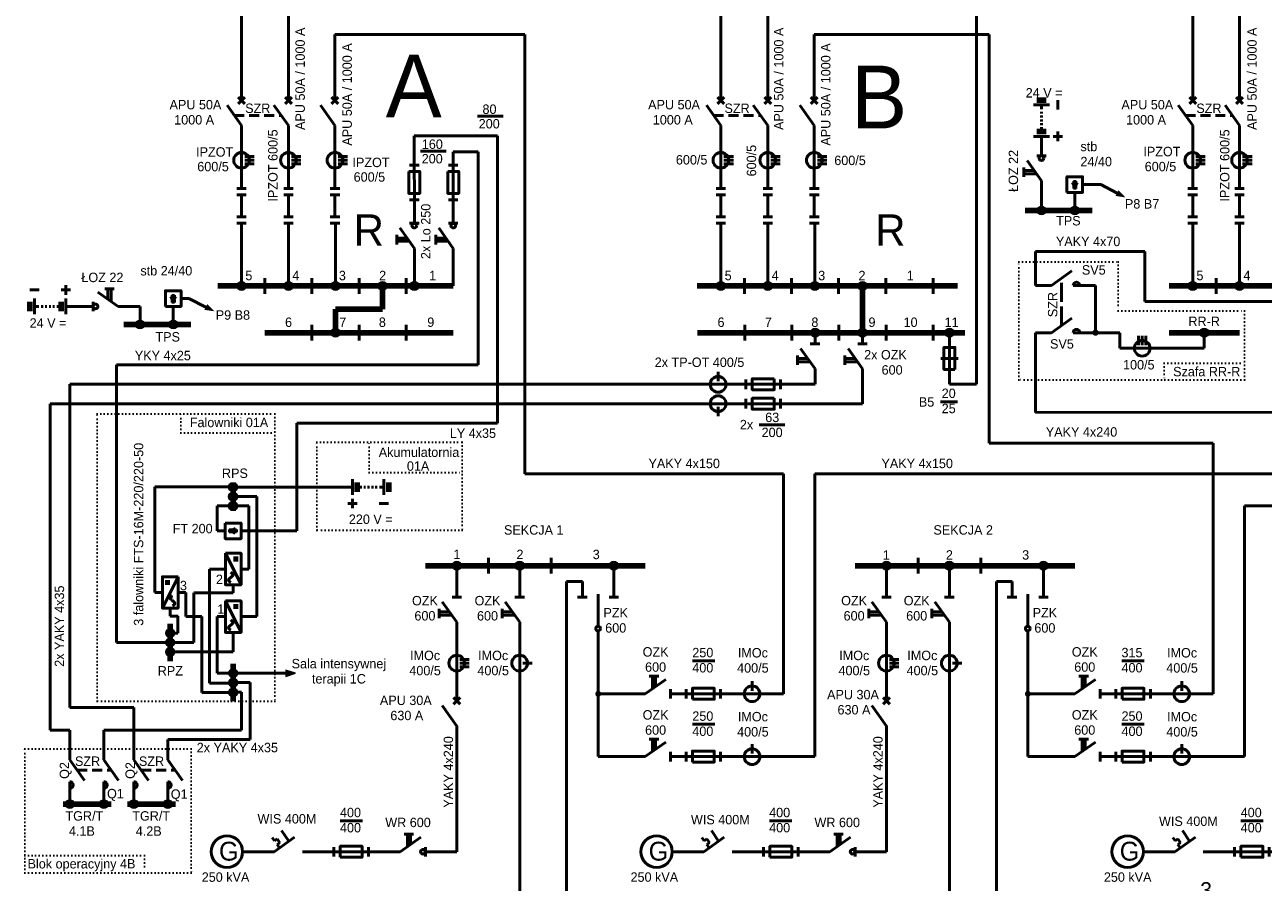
# Model space of a CAD drawing. Header units: millimetres. Extents: x 6 to 795, y 24 to 834.
# Tile 2 of 6: x 6 to 400, y 170 to 443. Entities that reach past the tile are written whole.
import ezdxf
from ezdxf.enums import TextEntityAlignment as Align

# ---------------------------------------------------------------- set-up
doc = ezdxf.new("R2010")
doc.units = ezdxf.units.MM
for name, pattern in [('ACAD_ISO02W100', [15, 12, -3]), ('ACAD_ISO07W100', [3, 0, -3]), ('DASHED2', [9.525, 6.35, -3.175])]:
    doc.linetypes.add(name, pattern=pattern)
for name, color, linetype in [('Napisy agreg', 104, 'Continuous'), ('Napisy nn R', 5, 'Continuous'), ('Napisy ogólne', 7, 'Continuous'), ('Napisy pr.stałego', 6, 'Continuous'), ('Sieć nn agreg', 104, 'Continuous'), ('Sieć nn N', 7, 'Continuous'), ('Sieć nn R', 5, 'Continuous'), ('Sieć pr.stałego', 6, 'Continuous')]:
    doc.layers.add(name, color=color, linetype=linetype)

# ---------------------------------------------------------------- blocks, each defined once
blk = doc.blocks.new('łśsr')
at = {"layer": 'Sieć nn R', "linetype": 'Continuous', "lineweight": 50, "ltscale": 0.5}
for p, q in [((-1.5, 11.02), (1.5, 11.02)), ((-1.5, 9.02), (1.5, 9.02)), ((0, 9.02), (0, 2.02)), ((-1.5, 2.02), (1.5, 2.02)), ((-1.5, 0), (1.5, 0))]:
    blk.add_line(p, q, dxfattribs=at)
blk = doc.blocks.new('przekł3r')
at = {"layer": 'Sieć nn R', "linetype": 'Continuous', "lineweight": 50, "ltscale": 0.5}
for p, q in [((0.99, 1.15), (3.99, 1.15)), ((0.99, 0.01), (3.99, 0.01)), ((0.99, -1.14), (3.99, -1.14))]:
    blk.add_line(p, q, dxfattribs=at)
blk.add_circle((0, 0), 2.5, dxfattribs=at)
blk = doc.blocks.new('wyłr')
at = {"layer": 'Sieć nn R', "linetype": 'Continuous', "lineweight": 50, "ltscale": 0.5}
for p, q in [((-1.06, 9.06), (1.06, 6.94)), ((1.06, 9.06), (-1.06, 6.94)), ((-4.62, 6.56), (0, 0))]:
    blk.add_line(p, q, dxfattribs=at)
blk = doc.blocks.new('gen')
at = {"layer": 'Sieć nn agreg', "linetype": 'Continuous', "lineweight": 50, "ltscale": 0.5}
blk.add_circle((0, 0), 5, dxfattribs=at)
at = {"layer": 'Sieć nn agreg', "linetype": 'Continuous', "lineweight": 100, "ltscale": 0.5, "insert": (-2.53, 3.16), "char_height": 6, "width": 4.4068, "attachment_point": 1}
blk.add_mtext('G', dxfattribs=at)
blk = doc.blocks.new('beza')
at = {"layer": 'Sieć nn agreg', "linetype": 'Continuous', "lineweight": 50, "ltscale": 0.5}
for p, q in [((0, 1.5), (0, -1.5)), ((11.02, 1.5), (11.02, -1.5))]:
    blk.add_line(p, q, dxfattribs=at)
blk.add_lwpolyline([(2, -1.75), (9, -1.75), (9, 1.75), (2, 1.75)], close=True, dxfattribs=at)
blk = doc.blocks.new('rozła')
at = {"layer": 'Sieć nn agreg', "linetype": 'Continuous', "lineweight": 50, "ltscale": 0.5}
for p, q in [((0, 0), (6.55, 4.59)), ((1.28, 5.59), (4.28, 5.59)), ((2.28, 5.59), (2.27, 1.59)), ((3.28, 5.59), (3.28, 2.29)), ((8, 1.5), (8, -1.5))]:
    blk.add_line(p, q, dxfattribs=at)
blk.add_circle((7.25, 0), 0.75, dxfattribs=at)
blk = doc.blocks.new('wyła')
at = {"layer": 'Sieć nn agreg', "linetype": 'Continuous', "lineweight": 50, "ltscale": 0.5}
for p, q in [((-1.06, 9.06), (1.06, 6.94)), ((1.06, 9.06), (-1.06, 6.94)), ((-4.62, 6.55), (0, 0))]:
    blk.add_line(p, q, dxfattribs=at)
blk = doc.blocks.new('przekła')
at = {"layer": 'Sieć nn agreg', "linetype": 'Continuous', "lineweight": 50, "ltscale": 0.5}
for p, q in [((0.99, 1.15), (3.99, 1.15)), ((0.99, 0.01), (3.99, 0.01)), ((0.99, -1.14), (3.99, -1.14))]:
    blk.add_line(p, q, dxfattribs=at)
blk.add_circle((0, 0), 2.5, dxfattribs=at)
blk = doc.blocks.new('odła')
at = {"layer": 'Sieć nn agreg', "linetype": 'Continuous', "lineweight": 50, "ltscale": 0.5}
for p, q in [((-1.5, 8), (1.5, 8)), ((-5.59, 4.28), (-5.59, 1.28)), ((-4.59, 6.55), (0, 0)), ((-5.59, 3.28), (-2.29, 3.28)), ((-5.59, 2.27), (-1.59, 2.27))]:
    blk.add_line(p, q, dxfattribs=at)
blk = doc.blocks.new("przeła'")
at = {"layer": 'Sieć nn agreg', "linetype": 'Continuous', "lineweight": 50, "ltscale": 0.5}
for p, q in [((-6.5, 10), (-3.5, 10)), ((0, 10.9), (0, 0.75)), ((3.5, 10), (6.5, 10))]:
    blk.add_line(p, q, dxfattribs=at)
blk.add_circle((0, 0), 0.75, dxfattribs=at)
blk = doc.blocks.new('styr')
at = {"layer": 'Sieć nn R', "linetype": 'Continuous', "lineweight": 50, "ltscale": 0.5}
for p, q in [((0, 9.06), (0, 6.94)), ((-4.62, 6.55), (0, 0))]:
    blk.add_line(p, q, dxfattribs=at)
blk.add_arc((0, 8), 1.06, 90, 270, dxfattribs=at)
blk = doc.blocks.new('WIS')
at = {"layer": 'Sieć nn agreg', "linetype": 'Continuous', "lineweight": 50, "ltscale": 0.5}
blk.add_hatch(color=256, dxfattribs=at).paths.add_polyline_path([(2.43, 6.7), (3.13, 6.19), (2.65, 5.86)])
for p, q in [((0.13, 3.46), (-0.63, 4.56)), ((0, 0), (6.55, 4.62)), ((1.02, 4.08), (0.13, 3.46)), ((1.86, 2.88), (1.02, 4.08)), ((4.73, 3.34), (2.43, 6.7)), ((0.97, 2.26), (1.86, 2.88)), ((0.97, 2.26), (1.71, 1.21))]:
    blk.add_line(p, q, dxfattribs=at)
blk = doc.blocks.new('prost')
at = {"layer": 'Sieć pr.stałego', "linetype": 'Continuous', "lineweight": 50, "ltscale": 0.5}
for p, q in [((0, 0), (-1.5, 0)), ((0, -1.5), (0, 1.5)), ((3, 1.5), (0, 0)), ((2.99, -1.5), (0, 0)), ((2.99, -1.5), (2.99, 1.5)), ((4.49, 0), (2.99, 0))]:
    blk.add_line(p, q, dxfattribs=at)
blk.add_lwpolyline([(-3.38, 5.03), (6.62, 5.03), (6.62, -4.97), (-3.38, -4.97)], close=True, dxfattribs=at)
blk = doc.blocks.new('falow')
at = {"layer": 'Sieć pr.stałego', "linetype": 'Continuous', "lineweight": 50, "ltscale": 0.5}
for p, q in [((-5, 10), (5, -10)), ((1.07, 7.88), (1.07, 4.88)), ((2.34, 7.88), (2.34, 4.88))]:
    blk.add_line(p, q, dxfattribs=at)
blk.add_lwpolyline([(-5, 10), (5, 10), (5, -10), (-5, -10)], close=True, dxfattribs=at)
blk.add_spline([(-1.53, -8.65), (-2.35, -8.04), (-3.01, -7.04), (-2.33, -6), (-1.53, -5.38), (-0.74, -4.64), (-0.05, -3.75), (-0.67, -2.83), (-1.53, -2.11)], degree=3, dxfattribs=at)
blk = doc.blocks.new('bat')
at = {"layer": 'Sieć pr.stałego', "linetype": 'Continuous', "lineweight": 50, "ltscale": 0.5}
for p, q in [((0, 2.5), (0, -2.5)), ((1.52, 0), (2.92, 0)), ((3.57, 0), (4.17, 0)), ((4.75, 0), (5.35, 0)), ((6.02, 0), (6.62, 0)), ((7.23, 0), (7.83, 0)), ((8.6, 0), (10, 0)), ((10, 2.5), (10, -2.5)), ((0, -3.74), (0, -6.74)), ((-1.5, -5.24), (1.5, -5.24)), ((8.5, -5.24), (11.5, -5.24))]:
    blk.add_line(p, q, dxfattribs=at)
at = {"layer": 'Sieć pr.stałego', "linetype": 'Continuous', "lineweight": 100, "ltscale": 0.5}
for p, q in [((1.52, 1.5), (1.52, -1.5)), ((11.52, 1.5), (11.52, -1.5))]:
    blk.add_line(p, q, dxfattribs=at)
blk = doc.blocks.new('rozr')
at = {"layer": 'Sieć nn R', "linetype": 'Continuous', "lineweight": 50, "ltscale": 0.5}
for p, q in [((-1.5, 8), (1.5, 8)), ((-5.59, 4.28), (-5.59, 1.28)), ((-4.59, 6.55), (0, 0)), ((-5.59, 3.28), (-2.29, 3.28)), ((-5.59, 2.28), (-1.59, 2.28))]:
    blk.add_line(p, q, dxfattribs=at)
blk.add_circle((0, 7.25), 0.75, dxfattribs=at)
blk = doc.blocks.new('bezpr')
at = {"layer": 'Sieć nn R', "linetype": 'Continuous', "lineweight": 50, "ltscale": 0.5}
for p, q in [((-1.5, 0), (1.5, 0)), ((-1.5, -11.02), (1.5, -11.02))]:
    blk.add_line(p, q, dxfattribs=at)
blk.add_lwpolyline([(-1.75, -2), (1.75, -2), (1.75, -9), (-1.75, -9)], close=True, dxfattribs=at)
blk = doc.blocks.new('rozłps')
at = {"layer": 'Sieć pr.stałego', "linetype": 'Continuous', "lineweight": 50, "ltscale": 0.35}
for p, q in [((-1.5, 8), (1.5, 8)), ((-5.59, 4.28), (-5.59, 1.28)), ((-4.59, 6.55), (0, 0)), ((-5.59, 3.28), (-2.29, 3.28)), ((-5.59, 2.28), (-1.59, 2.27))]:
    blk.add_line(p, q, dxfattribs=at)
blk.add_circle((0, 7.25), 0.75, dxfattribs=at)

msp = doc.modelspace()

# ---------------------------------------------------------------- hatches: boundary and pattern name
at = {"layer": 'Sieć nn agreg', "linetype": 'Continuous', "lineweight": 0, "ltscale": 0.35}
h = msp.add_hatch(color=256, dxfattribs=at)
edge = h.paths.add_edge_path()
edge.add_arc((143.18, 271), 1.4, 0, 360)
h = msp.add_hatch(color=256, dxfattribs=at)
edge = h.paths.add_edge_path()
edge.add_arc((163.22, 271), 1.4, 0, 360)
h = msp.add_hatch(color=256, dxfattribs=at)
edge = h.paths.add_edge_path()
edge.add_arc((193.18, 271), 1.4, 0, 360)
h = msp.add_hatch(color=256, dxfattribs=at)
edge = h.paths.add_edge_path()
edge.add_arc((280, 271), 1.4, 0, 360)
h = msp.add_hatch(color=256, dxfattribs=at)
edge = h.paths.add_edge_path()
edge.add_arc((300.04, 271), 1.4, 0, 360)
h = msp.add_hatch(color=256, dxfattribs=at)
edge = h.paths.add_edge_path()
edge.add_arc((329.99, 271), 1.4, 0, 360)
at = {"layer": 'Sieć nn agreg', "linetype": 'Continuous', "lineweight": 50, "ltscale": 0.5}
h = msp.add_hatch(color=256, dxfattribs=at)
edge = h.paths.add_edge_path()
edge.add_arc((188.2, 230.25), 0.5, 0, 360)
h = msp.add_hatch(color=256, dxfattribs=at)
edge = h.paths.add_edge_path()
edge.add_arc((325.02, 230.25), 0.5, 0, 360)
at = {"layer": 'Sieć nn R', "linetype": 'Continuous', "lineweight": 0, "ltscale": 0.5}
for points in [[(356.1, 388.18), (353.87, 390.44), (352.96, 388.66)], [(65.99, 351.95), (63.73, 354.2), (62.84, 352.41)], [(91.81, 236.8), (88.79, 237.8), (88.79, 235.8)]]:
    msp.add_hatch(color=256, dxfattribs=at).paths.add_polyline_path(points)
at = {"layer": 'Sieć nn R', "linetype": 'Continuous', "lineweight": 0, "ltscale": 0.35}
h = msp.add_hatch(color=256, dxfattribs=at)
edge = h.paths.add_edge_path()
edge.add_arc((74.66, 360), 1.4, 0, 360)
h = msp.add_hatch(color=256, dxfattribs=at)
edge = h.paths.add_edge_path()
edge.add_arc((89.58, 360), 1.4, 0, 360)
h = msp.add_hatch(color=256, dxfattribs=at)
edge = h.paths.add_edge_path()
edge.add_arc((104.57, 360), 1.4, 0, 360)
h = msp.add_hatch(color=256, dxfattribs=at)
edge = h.paths.add_edge_path()
edge.add_arc((119.57, 360), 1.4, 0, 360)
h = msp.add_hatch(color=256, dxfattribs=at)
edge = h.paths.add_edge_path()
edge.add_arc((129.68, 360), 1.4, 0, 360)
h = msp.add_hatch(color=256, dxfattribs=at)
edge = h.paths.add_edge_path()
edge.add_arc((227.29, 360), 1.4, 0, 360)
h = msp.add_hatch(color=256, dxfattribs=at)
edge = h.paths.add_edge_path()
edge.add_arc((242.21, 360), 1.4, 0, 360)
h = msp.add_hatch(color=256, dxfattribs=at)
edge = h.paths.add_edge_path()
edge.add_arc((257.2, 360), 1.4, 0, 360)
h = msp.add_hatch(color=256, dxfattribs=at)
edge = h.paths.add_edge_path()
edge.add_arc((272.39, 360), 1.4, 0, 360)
h = msp.add_hatch(color=256, dxfattribs=at)
edge = h.paths.add_edge_path()
edge.add_arc((377.53, 360), 1.4, 0, 360)
h = msp.add_hatch(color=256, dxfattribs=at)
edge = h.paths.add_edge_path()
edge.add_arc((392.45, 360), 1.4, 0, 360)
h = msp.add_hatch(color=256, dxfattribs=at)
edge = h.paths.add_edge_path()
edge.add_arc((104.56, 345.14), 1.4, 0, 360)
h = msp.add_hatch(color=256, dxfattribs=at)
edge = h.paths.add_edge_path()
edge.add_arc((257.29, 345.14), 1.4, 0, 360)
h = msp.add_hatch(color=256, dxfattribs=at)
edge = h.paths.add_edge_path()
edge.add_arc((272.39, 345.14), 1.4, 0, 360)
h = msp.add_hatch(color=256, dxfattribs=at)
edge = h.paths.add_edge_path()
edge.add_arc((300.08, 345.14), 1.4, 0, 360)
at = {"layer": 'Sieć nn R', "linetype": 'Continuous', "lineweight": 0, "ltscale": 0.5}
h = msp.add_hatch(color=256, dxfattribs=at)
edge = h.paths.add_edge_path()
edge.add_arc((346.58, 345.15), 1, 0, 360)
at = {"layer": 'Sieć nn R', "linetype": 'Continuous', "lineweight": 0, "ltscale": 0.35}
h = msp.add_hatch(color=256, dxfattribs=at)
edge = h.paths.add_edge_path()
edge.add_arc((381.22, 345.14), 1.4, 0, 360)
h = msp.add_hatch(color=256, dxfattribs=at)
edge = h.paths.add_edge_path()
edge.add_arc((51.94, 249.56), 1.4, 0, 360)
h = msp.add_hatch(color=256, dxfattribs=at)
edge = h.paths.add_edge_path()
edge.add_arc((51.94, 246.56), 1.4, 0, 360)
h = msp.add_hatch(color=256, dxfattribs=at)
edge = h.paths.add_edge_path()
edge.add_arc((51.94, 243.56), 1.4, 0, 360)
h = msp.add_hatch(color=256, dxfattribs=at)
edge = h.paths.add_edge_path()
edge.add_arc((72, 236.8), 1.4, 0, 360)
h = msp.add_hatch(color=256, dxfattribs=at)
edge = h.paths.add_edge_path()
edge.add_arc((72, 233.8), 1.4, 0, 360)
h = msp.add_hatch(color=256, dxfattribs=at)
edge = h.paths.add_edge_path()
edge.add_arc((72, 230.68), 1.4, 0, 360)
h = msp.add_hatch(color=256, dxfattribs=at)
edge = h.paths.add_edge_path()
edge.add_arc((20, 195.16), 1.4, 0, 360)
h = msp.add_hatch(color=256, dxfattribs=at)
edge = h.paths.add_edge_path()
edge.add_arc((30.82, 195.16), 1.4, 0, 360)
h = msp.add_hatch(color=256, dxfattribs=at)
edge = h.paths.add_edge_path()
edge.add_arc((40.37, 195.16), 1.4, 0, 360)
h = msp.add_hatch(color=256, dxfattribs=at)
edge = h.paths.add_edge_path()
edge.add_arc((51.19, 195.16), 1.4, 0, 360)
at = {"layer": 'Sieć pr.stałego', "linetype": 'Continuous', "lineweight": 0, "ltscale": 0.5}
h = msp.add_hatch(color=256, dxfattribs=at)
edge = h.paths.add_edge_path()
edge.add_arc((329.38, 384), 1.4, 0, 360)
h = msp.add_hatch(color=256, dxfattribs=at)
edge = h.paths.add_edge_path()
edge.add_arc((339.98, 384), 1.4, 0, 360)
h = msp.add_hatch(color=256, dxfattribs=at)
edge = h.paths.add_edge_path()
edge.add_arc((42.32, 347.73), 1.4, 0, 360)
h = msp.add_hatch(color=256, dxfattribs=at)
edge = h.paths.add_edge_path()
edge.add_arc((52.92, 347.73), 1.4, 0, 360)
h = msp.add_hatch(color=256, dxfattribs=at)
edge = h.paths.add_edge_path()
edge.add_arc((71.94, 296.01), 1.4, 0, 360)
h = msp.add_hatch(color=256, dxfattribs=at)
edge = h.paths.add_edge_path()
edge.add_arc((71.94, 293), 1.4, 0, 360)
h = msp.add_hatch(color=256, dxfattribs=at)
edge = h.paths.add_edge_path()
edge.add_arc((71.94, 290.01), 1.4, 0, 360)

# ---------------------------------------------------------------- linework, layer by layer
at = {"layer": 'Napisy agreg', "linetype": 'Continuous', "lineweight": 50, "ltscale": 0.5}
for p, q in [((218.28, 240.75), (225.37, 240.75)), ((354.94, 240.75), (362.04, 240.75)), ((218.28, 220.56), (225.37, 220.56)), ((354.94, 220.56), (362.04, 220.56)), ((106.09, 189.87), (113.18, 189.87)), ((242.75, 189.87), (249.84, 189.87)), ((392.9, 189.87), (399.99, 189.87))]:
    msp.add_line(p, q, dxfattribs=at)
at = {"layer": 'Napisy nn R', "linetype": 'Continuous', "lineweight": 50, "ltscale": 0.5}
for p, q in [((149.78, 413.98), (157.97, 413.98)), ((131.63, 402.85), (139.82, 402.85)), ((239.48, 315.85), (247.67, 315.85))]:
    msp.add_line(p, q, dxfattribs=at)
at = {"layer": 'Napisy nn R', "linetype": 'Continuous', "lineweight": 50, "ltscale": 0.35}
msp.add_line((297.21, 323.16), (302.63, 323.16), dxfattribs=at)
at = {"layer": 'Napisy nn R', "color": 5, "linetype": 'ACAD_ISO07W100', "lineweight": 35, "ltscale": 0.35}
for p, q in [((5.63, 178.78), (43.73, 178.78)), ((43.73, 178.78), (43.73, 173.29))]:
    msp.add_line(p, q, dxfattribs=at)
at = {"layer": 'Sieć nn agreg', "linetype": 'Continuous', "lineweight": 50, "ltscale": 0.5}
for p, q in [((104.41, 419.02), (104.41, 440)), ((104.41, 440), (164.81, 440)), ((164.81, 300.25), (164.81, 440)), ((257.04, 419.02), (257.04, 440)), ((257.04, 440), (312.76, 440)), ((312.76, 440), (312.76, 310)), ((327.52, 319.75), (327.52, 345.14)), ((560, 320), (327.52, 319.75)), ((312.76, 310), (384.04, 310)), ((384.04, 310), (384.04, 230.25)), ((247.22, 300.25), (164.81, 300.25)), ((247.22, 230.25), (247.22, 300.25)), ((257.22, 210.25), (257.22, 300.25)), ((257.22, 300.25), (455.58, 300.25)), ((394.04, 210.25), (394.04, 290)), ((394.04, 290), (610, 290)), ((153.24, 273.5), (153.24, 268.5)), ((173.24, 273.5), (173.24, 268.5)), ((290.06, 273.5), (290.06, 268.5)), ((310.06, 273.5), (310.06, 268.5)), ((143.18, 261), (143.18, 271)), ((163.22, 261), (163.22, 271)), ((193.18, 261), (193.18, 271)), ((280, 261), (280, 271)), ((300.04, 261), (300.04, 271)), ((329.99, 261), (329.99, 271)), ((183.18, 266), (178.18, 266)), ((178.18, 266), (178.18, 160)), ((183.18, 261), (183.18, 266)), ((320.02, 266), (315.02, 266)), ((315.02, 266), (315.02, 150)), ((320.02, 261), (320.02, 266)), ((143.18, 228), (143.18, 253)), ((163.22, 253), (163.22, 150)), ((280, 228), (280, 253)), ((300.04, 253), (300.04, 160)), ((188.2, 250.25), (188.2, 210.25)), ((325.02, 250.25), (325.02, 210.25)), ((164.21, 240.01), (167.21, 240.01)), ((301.03, 240.01), (304.03, 240.01)), ((237.21, 231.24), (237.21, 234.24)), ((374.03, 231.24), (374.03, 234.24)), ((188.2, 230.25), (203.2, 230.25)), ((211.2, 230.25), (247.22, 230.25)), ((325.02, 230.25), (340.02, 230.25)), ((348.02, 230.25), (384.04, 230.25)), ((143.18, 180.01), (143.18, 220.01)), ((280, 180.01), (280, 220.01)), ((237.21, 211.24), (237.21, 214.24)), ((374.03, 211.24), (374.03, 214.24)), ((188.2, 210.25), (203.2, 210.25)), ((211.2, 210.25), (257.22, 210.25)), ((325.02, 210.25), (340.02, 210.25)), ((348.02, 210.25), (394.04, 210.25)), ((75, 180), (85, 180)), ((94.06, 180), (125.18, 180)), ((133.18, 180.01), (143.18, 180.01)), ((211.82, 180), (221.82, 180)), ((230.88, 180), (262, 180)), ((270, 180.01), (280, 180.01)), ((361.82, 180), (371.82, 180)), ((380.88, 180), (412, 180))]:
    msp.add_line(p, q, dxfattribs=at)
at = {"layer": 'Sieć nn agreg', "linetype": 'Continuous', "lineweight": 140, "ltscale": 0.5}
for p, q in [((133.18, 271), (203.18, 271)), ((270, 271), (340, 271))]:
    msp.add_line(p, q, dxfattribs=at)
at = {"layer": 'Sieć nn agreg', "linetype": 'Continuous', "lineweight": 0, "ltscale": 0.35}
for centre in [(143.18, 271), (163.22, 271), (193.18, 271), (280, 271), (300.04, 271), (329.99, 271)]:
    msp.add_circle(centre, 1.4, dxfattribs=at)
at = {"layer": 'Sieć nn agreg', "linetype": 'Continuous', "lineweight": 50, "ltscale": 0.5}
for centre, radius in [((163.22, 240), 2.5), ((300.04, 240), 2.5), ((237.22, 230.25), 2.5), ((374.04, 230.25), 2.5), ((188.2, 230.25), 0.5), ((325.02, 230.25), 0.5), ((237.22, 210.25), 2.5), ((374.04, 210.25), 2.5)]:
    msp.add_circle(centre, radius, dxfattribs=at)
at = {"layer": 'Sieć nn N', "linetype": 'Continuous', "lineweight": 50, "ltscale": 0.5}
for p, q in [((242.21, 460.84), (242.21, 419.02)), ((74.66, 419.02), (74.66, 450.84)), ((89.58, 419.02), (89.58, 450.84)), ((227.29, 419.02), (227.29, 450.84)), ((377.53, 419.02), (377.53, 450.84)), ((392.45, 419.02), (392.45, 450.84))]:
    msp.add_line(p, q, dxfattribs=at)
at = {"layer": 'Sieć nn R', "linetype": 'Continuous', "lineweight": 50, "ltscale": 0.35}
for p, q in [((308.69, 328.71), (308.69, 471.31)), ((300.08, 345.14), (300.08, 328.71)), ((297.33, 336.92), (302.83, 336.92)), ((300.08, 328.71), (308.69, 328.71))]:
    msp.add_line(p, q, dxfattribs=at)
at = {"layer": 'Sieć nn R', "color": 5, "linetype": 'DASHED2', "lineweight": 50, "ltscale": 0.5}
for p, q in [((72.35, 414.29), (87.27, 414.29)), ((224.98, 414.29), (239.9, 414.29)), ((375.22, 414.29), (390.14, 414.29))]:
    msp.add_line(p, q, dxfattribs=at)
at = {"layer": 'Sieć nn R', "linetype": 'Continuous', "lineweight": 50, "ltscale": 0.5}
for p, q in [((74.66, 391.02), (74.66, 411.02)), ((89.58, 391.02), (89.58, 411.02)), ((104.41, 391.02), (104.41, 411.02)), ((227.29, 391.02), (227.29, 411.02)), ((242.21, 391.02), (242.21, 411.02)), ((257.04, 391.02), (257.04, 411.02)), ((377.53, 391.02), (377.53, 411.02)), ((392.45, 391.02), (392.45, 411.02)), ((156.16, 407.74), (129.67, 407.74)), ((129.67, 407.74), (129.69, 379.95)), ((156.16, 316.39), (156.16, 407.74)), ((142.06, 379.95), (142.06, 402.71)), ((142.06, 402.71), (150, 402.71)), ((150, 402.71), (150, 334.87)), ((342.48, 392.26), (348.31, 392.26)), ((348.31, 392.26), (353.44, 389.53)), ((74.66, 360), (74.66, 380)), ((89.58, 360), (89.58, 380)), ((104.57, 360), (104.57, 380)), ((227.29, 360), (227.29, 380)), ((242.21, 360), (242.21, 380)), ((257.2, 360), (257.2, 380)), ((377.53, 360), (377.53, 380)), ((392.45, 360), (392.45, 380)), ((129.68, 360), (129.68, 371.95)), ((142.07, 360), (142.07, 371.95)), ((327.52, 360.16), (327.52, 370.93)), ((327.52, 370.93), (362.27, 370.93)), ((362.27, 370.93), (362.27, 355.05)), ((82.07, 362.5), (82.07, 357.5)), ((97.07, 362.5), (97.07, 357.5)), ((112.07, 362.5), (112.07, 357.5)), ((127.07, 362.5), (127.07, 357.5)), ((234.78, 362.5), (234.78, 357.5)), ((249.78, 362.5), (249.78, 357.5)), ((264.78, 362.5), (264.78, 357.5)), ((279.78, 362.5), (279.78, 357.5)), ((294.86, 362.5), (294.86, 357.5)), ((327.52, 360.16), (332.52, 360.16)), ((341.58, 360.16), (346.58, 360.16)), ((346.58, 360.16), (346.58, 345.14)), ((384.99, 362.5), (384.99, 357.5)), ((55.42, 355.99), (57.91, 355.99)), ((57.91, 355.99), (63.28, 353.3)), ((362.27, 355.05), (404.45, 355.05)), ((97.07, 347.64), (97.07, 342.64)), ((112.07, 347.64), (112.07, 342.64)), ((127.07, 347.64), (127.07, 342.64)), ((234.87, 347.64), (234.87, 342.64)), ((249.87, 347.64), (249.87, 342.64)), ((264.87, 347.64), (264.87, 342.64)), ((279.87, 347.64), (279.87, 342.64)), ((294.87, 347.64), (294.87, 342.64)), ((257.29, 341.6), (257.29, 345.14)), ((272.39, 341.6), (272.39, 345.14)), ((327.52, 345.14), (332.52, 345.14)), ((341.58, 345.14), (346.58, 345.14)), ((354.31, 345.14), (346.58, 345.14)), ((354.31, 340.18), (354.31, 345.14)), ((381.22, 340.18), (381.22, 345.14)), ((252.68, 340.15), (257.27, 333.6)), ((255.77, 341.6), (258.77, 341.6)), ((267.8, 340.15), (272.39, 333.6)), ((270.89, 341.6), (273.89, 341.6)), ((354.31, 340.18), (381.22, 340.18)), ((251.68, 337.88), (251.68, 334.88)), ((251.68, 336.88), (254.98, 336.88)), ((251.68, 335.88), (255.68, 335.87)), ((266.8, 337.88), (266.8, 334.88)), ((266.8, 336.88), (270.09, 336.88)), ((266.8, 335.88), (270.79, 335.87)), ((34.88, 246.56), (34.88, 334.87)), ((34.88, 334.87), (150, 334.87)), ((226.39, 329.71), (226.39, 332.71)), ((257.27, 333.6), (257.27, 328.71)), ((272.39, 333.6), (272.39, 322.55)), ((20, 328.71), (20, 225.91)), ((20, 328.71), (257.27, 328.71)), ((13.68, 322.55), (13.68, 218.68)), ((272.39, 322.55), (13.68, 322.55)), ((226.4, 321.57), (226.4, 318.57)), ((92.25, 282.07), (92.25, 316.39)), ((92.25, 316.39), (156.16, 316.39)), ((74.5, 282.07), (92.25, 282.07)), ((69.5, 269.95), (64.5, 269.95)), ((64.5, 269.95), (64.5, 233.68)), ((72, 264.95), (72, 262.42)), ((56.88, 262.51), (54.44, 262.51)), ((56.88, 262.51), (56.88, 254.8)), ((72, 262.42), (59.47, 262.42)), ((59.47, 262.42), (59.47, 246.56)), ((51.97, 254.98), (51.97, 257.51)), ((51.97, 254.98), (54.44, 254.98)), ((54.41, 249.56), (54.41, 254.98)), ((56.88, 254.8), (62.05, 254.82)), ((62.05, 254.82), (62.05, 230.68)), ((69.5, 254.8), (66.94, 254.8)), ((66.94, 254.8), (66.94, 236.8)), ((54.41, 249.56), (51.94, 249.56)), ((72, 243.56), (72, 249.8)), ((51.94, 246.56), (34.88, 246.56)), ((59.47, 246.56), (51.79, 246.56)), ((51.79, 243.56), (72, 243.56)), ((66.94, 236.8), (72, 236.8)), ((72, 236.8), (88.79, 236.8)), ((64.5, 233.68), (72, 233.68)), ((77.4, 233.8), (72, 233.8)), ((77.4, 233.8), (77.4, 215.68)), ((62.05, 230.68), (72, 230.68)), ((74.6, 230.8), (72, 230.8)), ((74.6, 230.8), (74.6, 218.68)), ((20, 225.91), (40.37, 225.91)), ((40.37, 225.91), (40.37, 209.22)), ((13.68, 218.68), (20, 218.68)), ((20, 218.68), (20, 209.22)), ((30.82, 209.22), (30.82, 218.68)), ((30.82, 218.68), (74.6, 218.68)), ((51.19, 209.22), (51.19, 215.68)), ((51.19, 215.68), (77.4, 215.68)), ((20, 200.16), (20, 195.16)), ((30.82, 200.16), (30.82, 195.16)), ((40.37, 200.16), (40.37, 195.16)), ((51.19, 200.16), (51.19, 195.16))]:
    msp.add_line(p, q, dxfattribs=at)
at = {"layer": 'Sieć nn R', "linetype": 'ACAD_ISO07W100', "lineweight": 35, "ltscale": 0.35}
for p, q in [((322.19, 367.73), (353.82, 367.73)), ((322.19, 330.14), (322.19, 367.73)), ((353.82, 367.73), (353.82, 352.05)), ((353.82, 352.05), (394, 352.05)), ((394, 352.05), (394, 330.14)), ((368.46, 335.39), (368.46, 330.14)), ((368.46, 335.39), (394, 335.39)), ((394, 330.14), (322.19, 330.14))]:
    msp.add_line(p, q, dxfattribs=at)
at = {"layer": 'Sieć nn R', "linetype": 'Continuous', "lineweight": 140, "ltscale": 0.5}
for p, q in [((67.07, 360), (142.07, 360)), ((119.57, 360), (119.57, 352.64)), ((219.78, 360), (302.63, 360)), ((272.39, 345.14), (272.39, 360)), ((369.99, 360), (444.99, 360)), ((119.57, 352.64), (104.56, 352.64)), ((104.56, 352.64), (104.56, 345.14)), ((82.07, 345.14), (142.07, 345.14)), ((219.87, 345.14), (305.02, 345.14)), ((369.99, 345.14), (392.45, 345.14)), ((51.94, 252.5), (51.94, 240.62)), ((72, 239.74), (72, 227.85)), ((17.83, 195.16), (33.09, 195.16)), ((38.37, 195.16), (53.63, 195.16))]:
    msp.add_line(p, q, dxfattribs=at)
at = {"layer": 'Sieć nn R', "linetype": 'ACAD_ISO02W100', "lineweight": 50, "ltscale": 0.5}
msp.add_line((335.8, 347.45), (335.8, 362.47), dxfattribs=at)
at = {"layer": 'Sieć nn R', "linetype": 'Continuous', "lineweight": 0, "ltscale": 0.5}
for p, q in [((88.79, 237.8), (88.79, 235.8)), ((91.81, 236.8), (88.79, 237.8)), ((88.79, 235.8), (91.81, 236.8))]:
    msp.add_line(p, q, dxfattribs=at)
at = {"layer": 'Sieć nn R', "linetype": 'DASHED2', "lineweight": 50, "ltscale": 0.5}
for p, q in [((22.31, 205.94), (33.13, 205.94)), ((42.68, 205.94), (53.5, 205.94))]:
    msp.add_line(p, q, dxfattribs=at)
at = {"layer": 'Sieć nn R', "linetype": 'Continuous', "lineweight": 50, "ltscale": 0.5}
msp.add_lwpolyline([(301.83, 333.44), (298.33, 333.44), (298.33, 340.44), (301.83, 340.44)], close=True, dxfattribs=at)
at = {"layer": 'Sieć nn R', "linetype": 'ACAD_ISO07W100', "lineweight": 35, "ltscale": 0.35}
msp.add_lwpolyline([(5.63, 212.78), (58.6, 212.78), (58.6, 173.29), (5.63, 173.29)], close=True, dxfattribs=at)
at = {"layer": 'Sieć nn R', "linetype": 'Continuous', "lineweight": 0, "ltscale": 0.35}
for centre in [(74.66, 360), (89.58, 360), (104.57, 360), (119.57, 360), (129.68, 360), (227.29, 360), (242.21, 360), (257.2, 360), (272.39, 360), (377.53, 360), (392.45, 360), (104.56, 345.14), (257.29, 345.14), (272.39, 345.14), (300.08, 345.14), (381.22, 345.14), (51.94, 249.56), (51.94, 246.56), (51.94, 243.56), (72, 236.8), (72, 233.8), (72, 230.68), (20, 195.16), (30.82, 195.16), (40.37, 195.16), (51.19, 195.16)]:
    msp.add_circle(centre, 1.4, dxfattribs=at)
at = {"layer": 'Sieć nn R', "linetype": 'Continuous', "lineweight": 50, "ltscale": 0.5}
for centre in [(226.42, 328.71), (226.42, 322.55)]:
    msp.add_circle(centre, 2.5, dxfattribs=at)
at = {"layer": 'Sieć pr.stałego', "color": 6, "linetype": 'Continuous', "lineweight": 50, "ltscale": 0.35}
for p, q in [((329.38, 407.61), (329.38, 401.42)), ((329.38, 393.42), (329.38, 384)), ((18.71, 353.49), (27.4, 353.49)), ((35.4, 353.49), (42.32, 353.49))]:
    msp.add_line(p, q, dxfattribs=at)
at = {"layer": 'Sieć pr.stałego', "linetype": 'Continuous', "lineweight": 50, "ltscale": 0.5}
for p, q in [((339.98, 389.76), (339.98, 384)), ((42.32, 347.73), (42.32, 353.49)), ((52.92, 353.49), (52.92, 347.73)), ((47.01, 296.07), (71.94, 296.07)), ((47.01, 262.51), (47.01, 296.07)), ((71.94, 296.01), (110, 296.01)), ((71.94, 293.01), (79.5, 293.01)), ((79.5, 293.01), (79.5, 254.8)), ((66.94, 282.07), (66.94, 290.01)), ((66.94, 290.01), (71.94, 290.01)), ((71.94, 290.01), (76.94, 290.01)), ((76.94, 290.01), (76.94, 269.95)), ((69.5, 282.07), (66.94, 282.07)), ((76.94, 269.95), (74.5, 269.95)), ((49.44, 262.51), (47.01, 262.51)), ((79.5, 254.8), (74.5, 254.8))]:
    msp.add_line(p, q, dxfattribs=at)
at = {"layer": 'Sieć pr.stałego', "linetype": 'Continuous', "lineweight": 140, "ltscale": 0.5}
for p, q in [((345.55, 384), (324.22, 384)), ((58.49, 347.73), (37.15, 347.73)), ((71.94, 288.51), (71.94, 297.5))]:
    msp.add_line(p, q, dxfattribs=at)
at = {"layer": 'Sieć pr.stałego', "linetype": 'ACAD_ISO07W100', "lineweight": 35, "ltscale": 0.35}
for p, q in [((55.32, 313.28), (55.32, 319.34)), ((55.32, 313.28), (85.3, 313.28)), ((115.34, 300.62), (115.34, 310.32)), ((115.34, 300.62), (144.96, 300.62))]:
    msp.add_line(p, q, dxfattribs=at)
for points in [[(28.65, 319.34), (85.3, 319.34), (85.3, 227.92), (28.65, 227.92)], [(98.61, 310.32), (144.96, 310.32), (144.96, 282.31), (98.61, 282.31)]]:
    msp.add_lwpolyline(points, close=True, dxfattribs=at)
at = {"layer": 'Sieć pr.stałego', "linetype": 'Continuous', "lineweight": 0, "ltscale": 0.5}
for centre in [(329.38, 384), (339.98, 384), (42.32, 347.73), (52.92, 347.73), (71.94, 296.01), (71.94, 293), (71.94, 290.01)]:
    msp.add_circle(centre, 1.4, dxfattribs=at)
at = {"layer": 'Sieć pr.stałego', "linetype": 'Continuous', "lineweight": 50}
for p in [(71.94, 296.01), (71.94, 293.01), (71.94, 291.51), (71.94, 290.01)]:
    msp.add_point(p, dxfattribs=at)

# ---------------------------------------------------------------- block references
at = {"layer": 'Sieć nn agreg', "linetype": 'Continuous', "lineweight": 50}
for name, p in [('odła', (143.18, 253)), ('odła', (163.22, 253)), ("przeła'", (188.18, 251)), ('odła', (280, 253)), ('odła', (300.04, 253)), ("przeła'", (324.99, 251)), ('przekła', (143.18, 240)), ('przekła', (280, 240)), ('wyła', (143.18, 220)), ('beza', (216.2, 230.25)), ('wyła', (280, 220)), ('beza', (353.02, 230.25)), ('beza', (216.2, 210.25)), ('beza', (353.02, 210.25)), ('rozła', (125.18, 180)), ('rozła', (262, 180)), ('beza', (104.06, 180)), ('beza', (240.88, 180)), ('beza', (390.88, 180))]:
    msp.add_blockref(name, p, dxfattribs=at)
at = {"layer": 'Sieć nn agreg', "linetype": 'Continuous', "lineweight": 50, "rotation": 270}
for p in [(203.2, 230.25), (340.02, 230.25), (203.2, 210.25), (340.02, 210.25)]:
    msp.add_blockref('odła', p, dxfattribs=at)
at = {"layer": 'Sieć nn agreg', "linetype": 'Continuous', "lineweight": 40}
for p in [(85, 180), (221.82, 180), (371.82, 180)]:
    msp.add_blockref('WIS', p, dxfattribs=at)
at = {"layer": 'Sieć nn agreg', "linetype": 'Continuous', "lineweight": 100}
for p in [(70, 180.01), (206.82, 180.01), (356.82, 180.01)]:
    msp.add_blockref('gen', p, dxfattribs=at)
at = {"layer": 'Sieć nn R', "linetype": 'Continuous', "lineweight": 50}
for name, p in [('wyłr', (74.67, 411.02)), ('wyłr', (89.58, 411.02)), ('wyłr', (104.41, 411.02)), ('wyłr', (227.3, 411.02)), ('wyłr', (242.21, 411.02)), ('wyłr', (257.04, 411.02)), ('wyłr', (377.54, 411.02)), ('wyłr', (392.45, 411.02)), ('przekł3r', (74.66, 400)), ('przekł3r', (89.58, 400)), ('przekł3r', (104.41, 400)), ('przekł3r', (227.29, 400)), ('przekł3r', (242.21, 400)), ('przekł3r', (257.04, 400)), ('przekł3r', (377.53, 400)), ('przekł3r', (392.45, 400)), ('bezpr', (129.67, 398.43)), ('bezpr', (142.06, 398.43)), ('łśsr', (74.66, 380)), ('łśsr', (89.58, 380)), ('łśsr', (104.41, 380)), ('łśsr', (227.29, 380)), ('łśsr', (242.21, 380)), ('łśsr', (257.04, 380)), ('łśsr', (377.53, 380)), ('łśsr', (392.45, 380)), ('rozr', (129.68, 371.95)), ('rozr', (142.07, 371.95))]:
    msp.add_blockref(name, p, dxfattribs=at)
for name, p, rotation in [('styr', (332.52, 360.16), 270), ('styr', (332.52, 345.14), 270), ('przekł3r', (361.46, 340.18), 90), ('bezpr', (246.3, 328.71), 270), ('bezpr', (246.3, 322.55), 270), ('styr', (20, 209.22), 180), ('styr', (30.82, 209.22), 180), ('styr', (40.37, 209.22), 180), ('styr', (51.19, 209.22), 180)]:
    msp.add_blockref(name, p, dxfattribs=dict(at, rotation=rotation))
at = {"layer": 'Sieć pr.stałego', "linetype": 'Continuous', "lineweight": 50}
for p, rotation in [((329.38, 407.61), 89.99999999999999), ((18.71, 353.49), 180)]:
    msp.add_blockref('bat', p, dxfattribs=dict(at, rotation=rotation))
for name, p in [('rozłps', (329.38, 393.42)), ('bat', (110, 296.01))]:
    msp.add_blockref(name, p, dxfattribs=at)
at = {"layer": 'Sieć pr.stałego', "linetype": 'Continuous', "lineweight": 50, "xscale": 0.5, "yscale": 0.5, "zscale": 0.5, "rotation": 90}
for p in [(340, 391.44), (52.93, 355.18)]:
    msp.add_blockref('prost', p, dxfattribs=at)
at = {"layer": 'Sieć pr.stałego', "linetype": 'Continuous', "lineweight": 50, "xscale": -1, "rotation": 90}
msp.add_blockref('rozłps', (35.4, 353.49), dxfattribs=at)
at = {"layer": 'Sieć pr.stałego', "linetype": 'Continuous', "lineweight": 50, "yscale": 0.5, "zscale": 0.5}
for name, p, xscale in [('prost', (71.18, 282.06), 0.5), ('falow', (72, 269.95), 0.5), ('falow', (51.94, 262.51), -0.5), ('falow', (72, 254.8), 0.5)]:
    msp.add_blockref(name, p, dxfattribs=dict(at, xscale=xscale))

# ---------------------------------------------------------------- texts
at = {"layer": 'Napisy agreg', "linetype": 'Continuous', "lineweight": 40, "ltscale": 0.5}
for s, p in [('YAKY 4x240', (342.13, 313.57)), ('YAKY 4x150', (215.61, 303.54)), ('YAKY 4x150', (289.8, 303.54)), ('OZK', (133.05, 259.88)), ('OZK', (152.98, 259.88)), ('OZK', (269.71, 259.88)), ('OZK', (289.64, 259.88)), ('600', (133.05, 255.06)), ('600', (152.98, 255.06)), ('PZK', (193.8, 256.03)), ('600', (269.71, 255.06)), ('600', (289.64, 255.06)), ('PZK', (330.46, 256.03)), ('600', (193.8, 251.21)), ('600', (330.46, 251.21)), ('OZK', (206.5, 243.58)), ('IMOc', (237.48, 243.3)), ('OZK', (343.16, 243.58)), ('IMOc', (374.15, 243.3)), ('IMOc', (133.1, 242.45)), ('IMOc', (154.78, 242.45)), ('IMOc', (269.76, 242.45)), ('IMOc', (291.44, 242.45)), ('400/5', (133.1, 237.64)), ('400/5', (154.78, 237.64)), ('600', (206.5, 238.76)), ('400/5', (237.48, 238.48)), ('400/5', (269.76, 237.64)), ('400/5', (291.44, 237.64)), ('600', (343.16, 238.76)), ('400/5', (374.15, 238.48)), ('OZK', (206.5, 223.54)), ('OZK', (343.16, 223.54)), ('IMOc', (237.48, 222.97)), ('IMOc', (374.15, 222.97)), ('600', (206.5, 218.72)), ('400/5', (237.48, 218.15)), ('600', (343.16, 218.72)), ('400/5', (374.15, 218.15))]:
    msp.add_text(s, height=3, dxfattribs=at).set_placement(p, align=Align.MIDDLE_CENTER)
for s, p in [('250', (218.19, 244.85)), ('315', (354.86, 244.85)), ('400', (218.19, 240.03)), ('400', (354.86, 240.03)), ('250', (218.19, 224.66)), ('250', (354.86, 224.66)), ('400', (218.19, 219.84)), ('400', (354.86, 219.84)), ('400', (106, 193.97)), ('400', (242.66, 193.97)), ('400', (392.81, 193.97)), ('400', (106, 189.15)), ('400', (242.66, 189.15)), ('400', (392.81, 189.15)), ('250 kVA', (61.98, 173.43)), ('250 kVA', (198.52, 173.43)), ('250 kVA', (349.24, 173.43))]:
    msp.add_text(s, height=3, dxfattribs=at).set_placement(p, align=Align.TOP_LEFT)
for s, p in [('APU 30A', (135.21, 229.67)), ('APU 30A', (277.61, 231.49)), ('630 A', (132.52, 224.85)), ('630 A', (274.91, 226.67))]:
    msp.add_text(s, height=3, dxfattribs=at).set_placement(p, align=Align.TOP_RIGHT)
for p in [(139.01, 194), (275.8, 194)]:
    msp.add_text('YAKY 4x240', height=3, rotation=90, dxfattribs=at).set_placement(p, align=Align.TOP_LEFT)
for p in [(79.75, 188.07), (217.76, 187.81), (366.8, 187.3)]:
    msp.add_text('WIS 400M', height=3, dxfattribs=at).set_placement(p, align=Align.BOTTOM_LEFT)
for p in [(120.42, 189.32), (257.09, 189.32)]:
    msp.add_text('WR 600', height=3, dxfattribs=at).set_placement(p, align=Align.MIDDLE_LEFT)
at = {"layer": 'Napisy nn R', "color": 5, "linetype": 'Continuous', "lineweight": 40, "ltscale": 0.5}
for s, p in [('APU 50A / 1000 A', (95.71, 409.64)), ('APU 50A / 1000 A', (248.11, 409.64)), ('APU 50A / 1000 A', (398.81, 409.64)), ('APU 50A / 1000 A', (110.68, 404.65)), ('APU 50A / 1000 A', (263.08, 404.65)), ('IPZOT 600/5', (87.02, 386.85)), ('IPZOT 600/5', (390.12, 386.85)), (' 600/5', (239.42, 393.75)), ('SZR', (335.34, 350.07))]:
    msp.add_text(s, height=3, rotation=90, dxfattribs=at).set_placement(p, align=Align.BOTTOM_LEFT)
for s, p in [('APU 50A', (68.23, 419.19)), ('APU 50A', (220.63, 419.19)), ('APU 50A', (371.33, 419.19)), ('1000 A', (65.92, 414.37)), ('1000 A', (218.33, 414.37)), ('1000 A', (369.03, 414.37)), ('IPZOT', (72, 404.14)), ('IPZOT', (373.63, 404.28)), ('600/5', (70.6, 399.49)), ('IPZOT', (121.78, 400.82)), ('600/5', (223, 401.65)), ('600/5', (273.44, 401.46)), ('600/5', (372.29, 399.49)), ('600/5', (120.39, 396.18))]:
    msp.add_text(s, height=3, dxfattribs=at).set_placement(p, align=Align.TOP_RIGHT)
at = {"layer": 'Napisy nn R', "linetype": 'Continuous', "lineweight": 40, "ltscale": 0.5}
for s, p in [('80', (151.38, 417.75)), ('200', (150.17, 413.12)), ('160', (132.06, 406.62)), ('200', (132.02, 401.99)), ('P8 B7', (355.95, 387.63)), ('YAKY 4x70', (333.97, 375.68)), ('Q1', (31.82, 199.99)), ('Q1', (52.12, 199.83))]:
    msp.add_text(s, height=3, dxfattribs=at).set_placement(p, align=Align.TOP_LEFT)
at = {"layer": 'Napisy nn R', "linetype": 'Continuous', "lineweight": 0, "ltscale": 0.5}
msp.add_text('2x Lo 250', height=3, rotation=90, dxfattribs=at).set_placement((131.82, 368.55), align=Align.TOP_LEFT)
at = {"layer": 'Napisy nn R', "color": 5, "linetype": 'Continuous', "lineweight": 40, "ltscale": 0.5}
for s, p in [('SV5', (342.24, 362.71)), ('SV5', (332.1, 339.16)), ('SZR', (21.61, 206.41)), ('SZR', (41.97, 206.41))]:
    msp.add_text(s, height=3, dxfattribs=at).set_placement(p, align=Align.BOTTOM_LEFT)
at = {"layer": 'Napisy nn R', "linetype": 'Continuous', "lineweight": 50, "ltscale": 0.5}
for s, p in [('P9 B8', (66.44, 352.26)), ('2x OZK', (272.9, 339.62)), ('2x TP-OT 400/5', (206.22, 337.23)), ('     600', (272.9, 334.8)), ('63', (241.41, 319.7)), ('LY 4x35', (140.97, 314.66)), ('200', (240.26, 314.92))]:
    msp.add_text(s, height=3, dxfattribs=at).set_placement(p, align=Align.TOP_LEFT)
at = {"layer": 'Napisy nn R', "linetype": 'Continuous', "lineweight": 40, "ltscale": 0.5}
msp.add_text('YKY 4x25', height=3, dxfattribs=at).set_placement((40.67, 335.47), align=Align.BOTTOM_LEFT)
at = {"layer": 'Napisy nn R', "color": 5, "linetype": 'Continuous', "lineweight": 40, "ltscale": 0.5}
msp.add_text('100/5', height=3, dxfattribs=at).set_placement((355.35, 336.44), align=Align.TOP_LEFT)
at = {"layer": 'Napisy nn R', "linetype": 'Continuous', "lineweight": 50, "ltscale": 0.35}
for s, p in [('20', (297.6, 327.35)), ('25', (297.6, 322.53))]:
    msp.add_text(s, height=3, dxfattribs=at).set_placement(p, align=Align.TOP_LEFT)
msp.add_text('B5', height=3, dxfattribs=at).set_placement((295.23, 323.09), align=Align.MIDDLE_RIGHT)
at = {"layer": 'Napisy nn R', "linetype": 'Continuous', "lineweight": 50, "ltscale": 0.5}
msp.add_text('2x', height=3, dxfattribs=at).set_placement((233.34, 315.89), align=Align.MIDDLE_LEFT)
msp.add_text('2x YAKY 4x35', height=3, rotation=90, dxfattribs=at).set_placement((19.05, 238.83), align=Align.BOTTOM_LEFT)
msp.add_text('2x YAKY 4x35', height=3, dxfattribs=at).set_placement((60.39, 210.75), align=Align.BOTTOM_LEFT)
for p in [(16.75, 203.17), (37.7, 203.17)]:
    msp.add_text('Q2', height=3, rotation=90, dxfattribs=at).set_placement(p, align=Align.TOP_LEFT)
at = {"layer": 'Napisy ogólne', "linetype": 'Continuous', "lineweight": 140, "ltscale": 0.5}
for s, p in [('A', (120.56, 407.64)), ('B', (268.78, 404.11))]:
    msp.add_text(s, height=20, dxfattribs=at).set_placement(p, align=Align.BOTTOM_LEFT)
at = {"layer": 'Napisy ogólne', "color": 6, "linetype": 'Continuous', "lineweight": 40, "ltscale": 0.5}
for s, p in [('24 V =', (324.36, 422.96)), ('TPS', (334.04, 382.26)), ('24 V =', (7.18, 349.72)), ('TPS', (47.24, 345.32))]:
    msp.add_text(s, height=3, dxfattribs=at).set_placement(p, align=Align.TOP_LEFT)
at = {"layer": 'Napisy ogólne', "color": 5, "linetype": 'Continuous', "lineweight": 140, "ltscale": 0.5}
for p in [(110.35, 369.78), (276.43, 369.78)]:
    msp.add_text('R', height=10, dxfattribs=at).set_placement(p, align=Align.BOTTOM_LEFT)
at = {"layer": 'Napisy ogólne', "color": 5, "linetype": 'Continuous', "lineweight": 40, "ltscale": 0.5}
for s, p in [('5', (76.97, 363.33)), ('4', (91.93, 363.33)), ('3', (106.76, 363.33)), ('2', (119.58, 363.33)), ('1', (135.51, 363.33)), ('5', (229.6, 363.33)), ('4', (244.56, 363.33)), ('3', (259.39, 363.33)), ('2', (272.21, 363.33)), ('1', (287.59, 363.33)), ('5', (379.84, 363.33)), ('4', (394.8, 363.33)), ('6', (89.63, 348.47)), ('7', (106.91, 348.47)), ('8', (119.5, 348.47)), ('9', (134.91, 348.47)), ('6', (227.34, 348.47)), ('7', (242.41, 348.47)), ('8', (257.22, 348.47)), ('9', (275.4, 348.47)), ('10', (287.69, 348.47)), ('11', (300.75, 348.47)), ('RR-R', (381.18, 348.75)), ('Szafa RR-R', (382, 332.75))]:
    msp.add_text(s, height=3, dxfattribs=at).set_placement(p, align=Align.MIDDLE_CENTER)
at = {"layer": 'Napisy ogólne', "color": 6, "linetype": 'Continuous', "lineweight": 40, "ltscale": 0.5}
for s, p in [('Akumulatornia', (143.99, 308.6)), ('01A', (134.44, 304.21))]:
    msp.add_text(s, height=3, dxfattribs=at).set_placement(p, align=Align.TOP_RIGHT)
msp.add_text('RPS', height=3, dxfattribs=at).set_placement((72.54, 298.02), align=Align.BOTTOM_CENTER)
at = {"layer": 'Napisy ogólne', "color": 104, "linetype": 'Continuous', "lineweight": 40, "ltscale": 0.5}
for s, p in [('SEKCJA 1', (167.7, 282.38)), ('SEKCJA 2', (304.45, 282.38)), ('1', (143.21, 274.59)), ('2', (163.31, 274.59)), ('3', (187.6, 274.59)), ('1', (279.96, 274.42)), ('2', (300.05, 274.42)), ('3', (324.34, 274.42))]:
    msp.add_text(s, height=3, dxfattribs=at).set_placement(p, align=Align.MIDDLE_CENTER)
at = {"layer": 'Napisy ogólne', "color": 5, "linetype": 'Continuous', "lineweight": 40, "ltscale": 0.5}
msp.add_text('RPZ', height=3, dxfattribs=at).set_placement((51.98, 239.06), align=Align.TOP_CENTER)
msp.add_text('Blok operacyjny 4B', height=3, dxfattribs=at).set_placement((6.52, 173.77), align=Align.BOTTOM_LEFT)
at = {"layer": 'Napisy ogólne', "color": 104, "linetype": 'Continuous', "lineweight": 70, "ltscale": 0.5}
msp.add_text('3', height=5, dxfattribs=at).set_placement((379.93, 163.82), align=Align.BOTTOM_LEFT)
at = {"layer": 'Napisy pr.stałego', "color": 6, "linetype": 'Continuous', "lineweight": 50, "ltscale": 0.35}
msp.add_text('ŁOZ 22', height=3, rotation=90, dxfattribs=at).set_placement((320.42, 403.3), align=Align.MIDDLE_RIGHT)
at = {"layer": 'Napisy pr.stałego', "linetype": 'Continuous', "lineweight": 40, "ltscale": 0.5}
for s, p in [('stb', (341.79, 405.88)), ('24/40', (341.79, 401.07)), ('Falowniki 01A', (58.18, 318.08))]:
    msp.add_text(s, height=3, dxfattribs=at).set_placement(p, align=Align.TOP_LEFT)
at = {"layer": 'Napisy pr.stałego', "color": 6, "linetype": 'Continuous', "lineweight": 50, "ltscale": 0.35}
msp.add_text('ŁOZ 22', height=3, dxfattribs=at).set_placement((37.03, 362.73), align=Align.MIDDLE_RIGHT)
at = {"layer": 'Napisy pr.stałego', "linetype": 'Continuous', "lineweight": 40, "ltscale": 0.5}
msp.add_text('stb 24/40', height=3, dxfattribs=at).set_placement((50.7, 362.45), align=Align.BOTTOM_CENTER)
at = {"layer": 'Napisy pr.stałego', "linetype": 'Continuous', "lineweight": 50, "ltscale": 0.5}
msp.add_text('3 falowniki FTS-16M-220/220-50', height=3, rotation=90, dxfattribs=at).set_placement((44.27, 251.9), align=Align.BOTTOM_LEFT)
for s, p in [('FT 200', (52.74, 284.31)), ('2', (66.49, 268.16)), ('3', (55.05, 266.19)), ('1', (66.93, 258.72))]:
    msp.add_text(s, height=3, dxfattribs=at).set_placement(p, align=Align.TOP_LEFT)
at = {"layer": 'Sieć nn R', "color": 5, "linetype": 'Continuous', "lineweight": 40, "ltscale": 0.5}
for p in [(75.81, 414.14), (228.44, 414.14), (378.68, 414.14)]:
    msp.add_text('SZR', height=3, dxfattribs=at).set_placement(p, align=Align.BOTTOM_LEFT)
at = {"layer": 'Sieć nn R', "linetype": 'Continuous', "lineweight": 40, "ltscale": 0.5}
for s, p in [('Sala intensywnej', (90.59, 239.84)), ('terapii 1C', (97.07, 235.02))]:
    msp.add_text(s, height=3, dxfattribs=at).set_placement(p, align=Align.MIDDLE_LEFT)
for s, p in [('TGR/T', (18.58, 192.89)), ('TGR/T', (39.86, 192.89)), (' 4.1B', (18.58, 188.08)), (' 4.2B', (39.86, 188.08))]:
    msp.add_text(s, height=3, dxfattribs=at).set_placement(p, align=Align.TOP_LEFT)
at = {"layer": 'Sieć pr.stałego', "color": 6, "linetype": 'Continuous', "lineweight": 40, "ltscale": 0.5}
msp.add_text('220 V =', height=3, dxfattribs=at).set_placement((108.83, 287.29), align=Align.TOP_LEFT)

doc.saveas('drawing.dxf')
